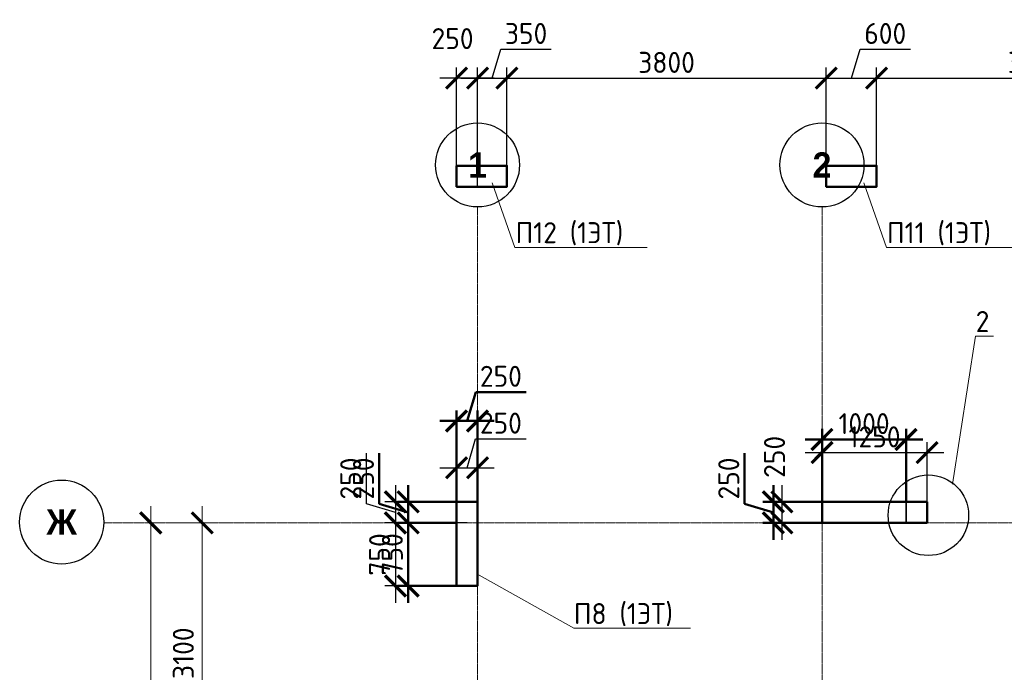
# Model space of a CAD drawing. Header units: millimetres. Extents: x 263826 to 1718326, y -423071 to 70137.
# Tile 153 of 256: x 349895 to 361614, y -62923 to -55159. Entities that reach past the tile are written whole.
import ezdxf
from ezdxf import colors
from ezdxf.entities.mleader import LeaderData, LeaderLine
from ezdxf.math import Vec2, Vec3

# ---------------------------------------------------------------- set-up
doc = ezdxf.new("R2010")
doc.units = ezdxf.units.MM
doc.linetypes.add('______5', pattern=[1100, 800, -100, 100, -100])
doc.linetypes.add('осевая', pattern=[50.8, 31.75, -6.35, 6.35, -6.35])
doc.layers.add('Колонна_ бетон', color=7, linetype='Continuous', lineweight=50, true_color=0xb4b496)
for name, color, linetype, lineweight in [('Конструкции 0.5', 5, 'Continuous', 50), ('Надписи', 200, 'Continuous', 18), ('Оси', 40, '______5', 18), ('подоснова', 151, 'Continuous', 5), ('РАЗМЕРЫ', 1, 'Continuous', 9)]:
    doc.layers.add(name, color=color, linetype=linetype, lineweight=lineweight)
doc.styles.add('Century Gothic', font='GOTHIC.TTF')
doc.styles.add('GOST-2.304_Type-B', font='GOST_Common.ttf')
doc.dimstyles.new('СПДС', dxfattribs={"dimscale": 100, "dimtxt": 2.5, "dimasz": 2.5, "dimexe": 1.25, "dimexo": 0, "dimtad": 1, "dimdec": 0, "dimtxsty": 'GOST-2.304_Type-B', "dimblk": 'ARCHTICK', "dimcen": 2.5, "dimdle": 2, "dimadec": 0, "dimazin": 2, "dimtfac": 0.75, "dimtdec": 0, "dimtmove": 1, "dimatfit": 3, "dimfxl": 1, "dimtolj": 1, "dimarcsym": 1})

# ---------------------------------------------------------------- blocks, each defined once
blk = doc.blocks.new('_ArchTick')
at = {"color": 0, "linetype": 'ByBlock', "const_width": 0.15}
blk.add_lwpolyline([(-0.5, -0.5), (0.5, 0.5)], dxfattribs=at)
blk = doc.blocks.new('*D3111')
at = {"layer": 'DEFPOINTS', "color": 0, "transparency": 16777216}
for p in [(360694, -60309), (359444, -60936), (360694, -61021)]:
    blk.add_point(p, dxfattribs=at)
at = {"layer": 'РАЗМЕРЫ', "color": 0, "lineweight": -2, "transparency": 16777216}
for p, q in [((359444, -60936), (359444, -60184)), ((360694, -61021), (360694, -60184)), ((359244, -60309), (360894, -60309))]:
    blk.add_line(p, q, dxfattribs=at)
at = {"layer": 'РАЗМЕРЫ', "color": 0, "lineweight": -2, "transparency": 16777216, "xscale": 250, "yscale": 250, "zscale": 250, "rotation": 180}
blk.add_blockref('_ArchTick', (359444, -60309), dxfattribs=at)
at = {"layer": 'РАЗМЕРЫ', "color": 0, "lineweight": -2, "transparency": 16777216, "xscale": 250, "yscale": 250, "zscale": 250}
blk.add_blockref('_ArchTick', (360694, -60309), dxfattribs=at)
at = {"layer": 'РАЗМЕРЫ', "color": 0, "lineweight": 0, "transparency": 16777216, "insert": (360069, -60122), "char_height": 250, "attachment_point": 5, "style": 'GOST-2.304_Type-B'}
blk.add_mtext('\\A1;1250', dxfattribs=at)
blk = doc.blocks.new('*D3112')
at = {"layer": 'DEFPOINTS', "color": 0, "transparency": 16777216}
for p in [(359487, -60896), (358968, -61146), (359444, -61146)]:
    blk.add_point(p, dxfattribs=at)
at = {"layer": 'РАЗМЕРЫ', "color": 0, "lineweight": -2, "transparency": 16777216}
for p, q in [((358968, -60696), (358968, -61346)), ((359487, -60896), (358843, -60896)), ((359444, -61146), (358843, -61146))]:
    blk.add_line(p, q, dxfattribs=at)
at = {"layer": 'РАЗМЕРЫ', "color": 0, "lineweight": -2, "transparency": 16777216, "xscale": 250, "yscale": 250, "zscale": 250}
for p, rotation in [((358968, -60896), 90), ((358968, -61146), 270)]:
    blk.add_blockref('_ArchTick', p, dxfattribs=dict(at, rotation=rotation))
at = {"layer": 'РАЗМЕРЫ', "color": 0, "lineweight": 0, "transparency": 16777216, "insert": (358879, -60360), "char_height": 250, "attachment_point": 5, "rotation": 90, "style": 'GOST-2.304_Type-B'}
blk.add_mtext('\\A1;250', dxfattribs=at)
blk = doc.blocks.new('*D3181')
at = {"layer": 'DEFPOINTS', "color": 0, "transparency": 16777216}
for p in [(355219, -60896), (354367, -61146), (355219, -61146)]:
    blk.add_point(p, dxfattribs=at)
at = {"layer": 'РАЗМЕРЫ', "color": 0, "lineweight": -2, "transparency": 16777216}
for p, q in [((354023, -60918), (354023, -60318)), ((354367, -60696), (354367, -61346)), ((354367, -61021), (354023, -60918)), ((355219, -60896), (354242, -60896)), ((355219, -61146), (354242, -61146))]:
    blk.add_line(p, q, dxfattribs=at)
at = {"layer": 'РАЗМЕРЫ', "color": 0, "lineweight": -2, "transparency": 16777216, "xscale": 250, "yscale": 250, "zscale": 250}
for p, rotation in [((354367, -60896), 90), ((354367, -61146), 270)]:
    blk.add_blockref('_ArchTick', p, dxfattribs=dict(at, rotation=rotation))
at = {"layer": 'РАЗМЕРЫ', "color": 0, "lineweight": 0, "transparency": 16777216, "insert": (353835, -60618), "char_height": 250, "attachment_point": 5, "rotation": 90, "style": 'GOST-2.304_Type-B'}
blk.add_mtext('\\A1;250', dxfattribs=at)
blk = doc.blocks.new('*D3182')
at = {"layer": 'DEFPOINTS', "color": 0, "transparency": 16777216}
for p in [(355219, -61146), (354367, -61896), (355219, -61896)]:
    blk.add_point(p, dxfattribs=at)
at = {"layer": 'РАЗМЕРЫ', "color": 0, "lineweight": -2, "transparency": 16777216}
for p, q in [((354367, -60946), (354367, -62096)), ((355219, -61146), (354242, -61146)), ((355219, -61896), (354242, -61896))]:
    blk.add_line(p, q, dxfattribs=at)
at = {"layer": 'РАЗМЕРЫ', "color": 0, "lineweight": -2, "transparency": 16777216, "xscale": 250, "yscale": 250, "zscale": 250}
for p, rotation in [((354367, -61146), 90), ((354367, -61896), 270)]:
    blk.add_blockref('_ArchTick', p, dxfattribs=dict(at, rotation=rotation))
at = {"layer": 'РАЗМЕРЫ', "color": 0, "lineweight": 0, "transparency": 16777216, "insert": (354179, -61521), "char_height": 250, "attachment_point": 5, "rotation": 90, "style": 'GOST-2.304_Type-B'}
blk.add_mtext('\\A1;750', dxfattribs=at)
blk = doc.blocks.new('*D3183')
at = {"layer": 'DEFPOINTS', "color": 0, "transparency": 16777216}
for p in [(355344, -60490), (355094, -61041), (355344, -61041)]:
    blk.add_point(p, dxfattribs=at)
at = {"layer": 'РАЗМЕРЫ', "color": 0, "lineweight": -2, "transparency": 16777216}
for p, q in [((355219, -60490), (355322, -60147)), ((355322, -60147), (355922, -60147)), ((355094, -61041), (355094, -60365)), ((355344, -61041), (355344, -60365)), ((354894, -60490), (355544, -60490))]:
    blk.add_line(p, q, dxfattribs=at)
at = {"layer": 'РАЗМЕРЫ', "color": 0, "lineweight": -2, "transparency": 16777216, "xscale": 250, "yscale": 250, "zscale": 250, "rotation": 180}
blk.add_blockref('_ArchTick', (355094, -60490), dxfattribs=at)
at = {"layer": 'РАЗМЕРЫ', "color": 0, "lineweight": -2, "transparency": 16777216, "xscale": 250, "yscale": 250, "zscale": 250}
blk.add_blockref('_ArchTick', (355344, -60490), dxfattribs=at)
at = {"layer": 'РАЗМЕРЫ', "color": 0, "lineweight": 0, "transparency": 16777216, "insert": (355622, -59959), "char_height": 250, "attachment_point": 5, "style": 'GOST-2.304_Type-B'}
blk.add_mtext('\\A1;250', dxfattribs=at)
blk = doc.blocks.new('*D3077')
at = {"layer": 'DEFPOINTS', "color": 0, "transparency": 16777216}
for p in [(355094, -55854), (355094, -57146), (355344, -57146)]:
    blk.add_point(p, dxfattribs=at)
at = {"layer": 'РАЗМЕРЫ', "color": 0, "lineweight": -2, "transparency": 16777216}
for p, q in [((355094, -57146), (355094, -55729)), ((355344, -57146), (355344, -55729)), ((355544, -55854), (354894, -55854))]:
    blk.add_line(p, q, dxfattribs=at)
at = {"layer": 'РАЗМЕРЫ', "color": 0, "lineweight": -2, "transparency": 16777216, "xscale": 250, "yscale": 250, "zscale": 250, "rotation": 180}
blk.add_blockref('_ArchTick', (355094, -55854), dxfattribs=at)
at = {"layer": 'РАЗМЕРЫ', "color": 0, "lineweight": -2, "transparency": 16777216, "xscale": 250, "yscale": 250, "zscale": 250}
blk.add_blockref('_ArchTick', (355344, -55854), dxfattribs=at)
at = {"layer": 'РАЗМЕРЫ', "color": 0, "lineweight": 0, "transparency": 16777216, "insert": (355047, -55384), "char_height": 250, "attachment_point": 5, "style": 'GOST-2.304_Type-B'}
blk.add_mtext('\\A1;250', dxfattribs=at)
blk = doc.blocks.new('*D3198')
at = {"layer": 'DEFPOINTS', "color": 0, "transparency": 16777216}
for p in [(355694, -55854), (355694, -56896, 3100), (355344, -57146, 3100)]:
    blk.add_point(p, dxfattribs=at)
at = {"layer": 'РАЗМЕРЫ', "color": 0, "lineweight": -2, "transparency": 16777216}
for p, q in [((355519, -55854), (355622, -55510)), ((355622, -55510), (356222, -55510)), ((355344, -57146), (355344, -55729)), ((355694, -56896), (355694, -55729)), ((355144, -55854), (355894, -55854))]:
    blk.add_line(p, q, dxfattribs=at)
at = {"layer": 'РАЗМЕРЫ', "color": 0, "lineweight": -2, "transparency": 16777216, "xscale": 250, "yscale": 250, "zscale": 250, "rotation": 180}
blk.add_blockref('_ArchTick', (355344, -55854), dxfattribs=at)
at = {"layer": 'РАЗМЕРЫ', "color": 0, "lineweight": -2, "transparency": 16777216, "xscale": 250, "yscale": 250, "zscale": 250}
blk.add_blockref('_ArchTick', (355694, -55854), dxfattribs=at)
at = {"layer": 'РАЗМЕРЫ', "color": 0, "lineweight": 0, "transparency": 16777216, "insert": (355922, -55323), "char_height": 250, "attachment_point": 5, "style": 'GOST-2.304_Type-B'}
blk.add_mtext('\\A1;350', dxfattribs=at)
blk = doc.blocks.new('*D3199')
at = {"layer": 'DEFPOINTS', "color": 0, "transparency": 16777216}
for p in [(359494, -55854), (355694, -56896, 3100), (359494, -56896, 3100)]:
    blk.add_point(p, dxfattribs=at)
at = {"layer": 'РАЗМЕРЫ', "color": 0, "lineweight": -2, "transparency": 16777216}
for p, q in [((355694, -56896), (355694, -55729)), ((359494, -56896), (359494, -55729)), ((355494, -55854), (359694, -55854))]:
    blk.add_line(p, q, dxfattribs=at)
at = {"layer": 'РАЗМЕРЫ', "color": 0, "lineweight": -2, "transparency": 16777216, "xscale": 250, "yscale": 250, "zscale": 250, "rotation": 180}
blk.add_blockref('_ArchTick', (355694, -55854), dxfattribs=at)
at = {"layer": 'РАЗМЕРЫ', "color": 0, "lineweight": -2, "transparency": 16777216, "xscale": 250, "yscale": 250, "zscale": 250}
blk.add_blockref('_ArchTick', (359494, -55854), dxfattribs=at)
at = {"layer": 'РАЗМЕРЫ', "color": 0, "lineweight": 0, "transparency": 16777216, "insert": (357594, -55667), "char_height": 250, "attachment_point": 5, "style": 'GOST-2.304_Type-B'}
blk.add_mtext('\\A1;3800', dxfattribs=at)
blk = doc.blocks.new('*D3200')
at = {"layer": 'DEFPOINTS', "color": 0, "transparency": 16777216}
for p in [(360094, -55854), (359494, -56896, 3100), (360094, -56896, 3100)]:
    blk.add_point(p, dxfattribs=at)
at = {"layer": 'РАЗМЕРЫ', "color": 0, "lineweight": -2, "transparency": 16777216}
for p, q in [((359794, -55854), (359897, -55510)), ((359897, -55510), (360497, -55510)), ((359494, -56896), (359494, -55729)), ((360094, -56896), (360094, -55729)), ((359294, -55854), (360294, -55854))]:
    blk.add_line(p, q, dxfattribs=at)
at = {"layer": 'РАЗМЕРЫ', "color": 0, "lineweight": -2, "transparency": 16777216, "xscale": 250, "yscale": 250, "zscale": 250, "rotation": 180}
blk.add_blockref('_ArchTick', (359494, -55854), dxfattribs=at)
at = {"layer": 'РАЗМЕРЫ', "color": 0, "lineweight": -2, "transparency": 16777216, "xscale": 250, "yscale": 250, "zscale": 250}
blk.add_blockref('_ArchTick', (360094, -55854), dxfattribs=at)
at = {"layer": 'РАЗМЕРЫ', "color": 0, "lineweight": 0, "transparency": 16777216, "insert": (360197, -55323), "char_height": 250, "attachment_point": 5, "style": 'GOST-2.304_Type-B'}
blk.add_mtext('\\A1;600', dxfattribs=at)
blk = doc.blocks.new('*D3201')
at = {"layer": 'DEFPOINTS', "color": 0, "transparency": 16777216}
for p in [(363894, -55854), (360094, -56896, 3100), (363894, -56896, 3100)]:
    blk.add_point(p, dxfattribs=at)
at = {"layer": 'РАЗМЕРЫ', "color": 0, "lineweight": -2, "transparency": 16777216}
for p, q in [((360094, -56896), (360094, -55729)), ((363894, -56896), (363894, -55729)), ((359894, -55854), (364094, -55854))]:
    blk.add_line(p, q, dxfattribs=at)
at = {"layer": 'РАЗМЕРЫ', "color": 0, "lineweight": -2, "transparency": 16777216, "xscale": 250, "yscale": 250, "zscale": 250, "rotation": 180}
blk.add_blockref('_ArchTick', (360094, -55854), dxfattribs=at)
at = {"layer": 'РАЗМЕРЫ', "color": 0, "lineweight": -2, "transparency": 16777216, "xscale": 250, "yscale": 250, "zscale": 250}
blk.add_blockref('_ArchTick', (363894, -55854), dxfattribs=at)
at = {"layer": 'РАЗМЕРЫ', "color": 0, "lineweight": 0, "transparency": 16777216, "insert": (361994, -55667), "char_height": 250, "attachment_point": 5, "style": 'GOST-2.304_Type-B'}
blk.add_mtext('\\A1;3800', dxfattribs=at)
blk = doc.blocks.new('_None')
blk = doc.blocks.new('*D3367')
at = {"layer": 'DEFPOINTS', "color": 0, "transparency": 16777216}
for p in [(362434, -184180), (363010, -184180, -560), (363010, -184430, -560)]:
    blk.add_point(p, dxfattribs=at)
at = {"layer": 'РАЗМЕРЫ', "color": 0, "lineweight": -2, "transparency": 16777216}
for p, q in [((362090, -184202), (362090, -183602)), ((362434, -184630), (362434, -183980)), ((362434, -184305), (362090, -184202)), ((363010, -184180), (362309, -184180)), ((363010, -184430), (362309, -184430))]:
    blk.add_line(p, q, dxfattribs=at)
at = {"layer": 'РАЗМЕРЫ', "color": 0, "lineweight": -2, "transparency": 16777216, "xscale": 250, "yscale": 250, "zscale": 250}
for p, rotation in [((362434, -184180), 90), ((362434, -184430), 270)]:
    blk.add_blockref('_ArchTick', p, dxfattribs=dict(at, rotation=rotation))
at = {"layer": 'РАЗМЕРЫ', "color": 0, "lineweight": 0, "transparency": 16777216, "insert": (361902, -183902), "char_height": 250, "attachment_point": 5, "rotation": 90, "style": 'GOST-2.304_Type-B'}
blk.add_mtext('\\A1;250', dxfattribs=at)
blk = doc.blocks.new('*D3368')
at = {"layer": 'DEFPOINTS', "color": 0, "transparency": 16777216}
for p in [(363010, -184430, -560), (362434, -185180), (363010, -185180, -560)]:
    blk.add_point(p, dxfattribs=at)
at = {"layer": 'РАЗМЕРЫ', "color": 0, "lineweight": -2, "transparency": 16777216}
for p, q in [((362434, -184230), (362434, -185380)), ((363010, -184430), (362309, -184430)), ((363010, -185180), (362309, -185180))]:
    blk.add_line(p, q, dxfattribs=at)
at = {"layer": 'РАЗМЕРЫ', "color": 0, "lineweight": -2, "transparency": 16777216, "xscale": 250, "yscale": 250, "zscale": 250}
for p, rotation in [((362434, -184430), 90), ((362434, -185180), 270)]:
    blk.add_blockref('_ArchTick', p, dxfattribs=dict(at, rotation=rotation))
at = {"layer": 'РАЗМЕРЫ', "color": 0, "lineweight": 0, "transparency": 16777216, "insert": (362246, -184805), "char_height": 250, "attachment_point": 5, "rotation": 90, "style": 'GOST-2.304_Type-B'}
blk.add_mtext('\\A1;750', dxfattribs=at)
blk = doc.blocks.new('*D3369')
at = {"layer": 'DEFPOINTS', "color": 0, "transparency": 16777216}
for p in [(363260, -183217), (363010, -184180), (363260, -184180, -560)]:
    blk.add_point(p, dxfattribs=at)
at = {"layer": 'РАЗМЕРЫ', "color": 0, "lineweight": -2, "transparency": 16777216}
for p, q in [((363135, -183217), (363238, -182873)), ((363238, -182873), (363838, -182873)), ((363010, -184180), (363010, -183092)), ((363260, -184180), (363260, -183092)), ((362810, -183217), (363460, -183217))]:
    blk.add_line(p, q, dxfattribs=at)
at = {"layer": 'РАЗМЕРЫ', "color": 0, "lineweight": -2, "transparency": 16777216, "xscale": 250, "yscale": 250, "zscale": 250, "rotation": 180}
blk.add_blockref('_ArchTick', (363010, -183217), dxfattribs=at)
at = {"layer": 'РАЗМЕРЫ', "color": 0, "lineweight": -2, "transparency": 16777216, "xscale": 250, "yscale": 250, "zscale": 250}
blk.add_blockref('_ArchTick', (363260, -183217), dxfattribs=at)
at = {"layer": 'РАЗМЕРЫ', "color": 0, "lineweight": 0, "transparency": 16777216, "insert": (363538, -182686), "char_height": 250, "attachment_point": 5, "style": 'GOST-2.304_Type-B'}
blk.add_mtext('\\A1;250', dxfattribs=at)
blk = doc.blocks.new('*D3370')
at = {"layer": 'DEFPOINTS', "color": 0, "transparency": 16777216}
for p in [(368360, -183437), (367360, -184180, -560), (368360, -184180, -560)]:
    blk.add_point(p, dxfattribs=at)
at = {"layer": 'РАЗМЕРЫ', "color": 0, "lineweight": -2, "transparency": 16777216}
for p, q in [((367360, -184180), (367360, -183312)), ((368360, -184180), (368360, -183312)), ((367160, -183437), (368560, -183437))]:
    blk.add_line(p, q, dxfattribs=at)
at = {"layer": 'РАЗМЕРЫ', "color": 0, "lineweight": -2, "transparency": 16777216, "xscale": 250, "yscale": 250, "zscale": 250, "rotation": 180}
blk.add_blockref('_ArchTick', (367360, -183437), dxfattribs=at)
at = {"layer": 'РАЗМЕРЫ', "color": 0, "lineweight": -2, "transparency": 16777216, "xscale": 250, "yscale": 250, "zscale": 250}
blk.add_blockref('_ArchTick', (368360, -183437), dxfattribs=at)
at = {"layer": 'РАЗМЕРЫ', "color": 0, "lineweight": 0, "transparency": 16777216, "insert": (367860, -183249), "char_height": 250, "attachment_point": 5, "style": 'GOST-2.304_Type-B'}
blk.add_mtext('\\A1;1000', dxfattribs=at)
blk = doc.blocks.new('*D3371')
at = {"layer": 'DEFPOINTS', "color": 0, "transparency": 16777216}
for p in [(367578, -184180, -560), (366781, -184430), (367516, -184430, -560)]:
    blk.add_point(p, dxfattribs=at)
at = {"layer": 'РАЗМЕРЫ', "color": 0, "lineweight": -2, "transparency": 16777216}
for p, q in [((366438, -184202), (366438, -183602)), ((366781, -183980), (366781, -184630)), ((366781, -184305), (366438, -184202)), ((367578, -184180), (366656, -184180)), ((367516, -184430), (366656, -184430))]:
    blk.add_line(p, q, dxfattribs=at)
at = {"layer": 'РАЗМЕРЫ', "color": 0, "lineweight": -2, "transparency": 16777216, "xscale": 250, "yscale": 250, "zscale": 250}
for p, rotation in [((366781, -184180), 90), ((366781, -184430), 270)]:
    blk.add_blockref('_ArchTick', p, dxfattribs=dict(at, rotation=rotation))
at = {"layer": 'РАЗМЕРЫ', "color": 0, "lineweight": 0, "transparency": 16777216, "insert": (366250, -183902), "char_height": 250, "attachment_point": 5, "rotation": 90, "style": 'GOST-2.304_Type-B'}
blk.add_mtext('\\A1;250', dxfattribs=at)
blk = doc.blocks.new('*D1736')
at = {"color": 0, "lineweight": -2, "transparency": 16777216}
for p, q in [((979756, -14893), (979756, 1907)), ((979756, 1707), (979881, 1707)), ((979756, -14693), (979881, -14693))]:
    blk.add_line(p, q, dxfattribs=at)
at = {"layer": 'DEFPOINTS', "color": 0, "transparency": 16777216}
for p in [(979756, 1707), (979756, 1707), (979756, -14693)]:
    blk.add_point(p, dxfattribs=at)
at = {"color": 0, "lineweight": -2, "transparency": 16777216, "xscale": 250, "yscale": 250, "zscale": 250}
for p, rotation in [((979756, 1707), 90), ((979756, -14693), 270)]:
    blk.add_blockref('_ArchTick', p, dxfattribs=dict(at, rotation=rotation))
at = {"color": 0, "transparency": 16777216, "insert": (979531, -6851), "char_height": 250, "width": 104166.67, "attachment_point": 5, "rotation": 90, "style": 'GOST-2.304_Type-B'}
blk.add_mtext('\\A1;16400', dxfattribs=at)
blk = doc.blocks.new('NSY101')
at = {"color": 0, "linetype": 'ByBlock', "lineweight": -2}
blk.add_circle((0, 0), 50, dxfattribs=at)
blk = doc.blocks.new('СЛОЖНЫЙ_ОБЪЕКТ_0')
at = {"layer": 'Оси', "color": 16, "linetype": 'Continuous', "lineweight": 25, "transparency": 33554687, "xscale": 9.999999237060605, "yscale": 9.999999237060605, "zscale": 9.999999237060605}
blk.add_blockref('NSY101', (8813, -989), dxfattribs=at)
at = {"layer": 'Оси', "color": 16, "linetype": 'Continuous', "lineweight": 25, "transparency": 33554687, "insert": (8813, -989), "char_height": 300, "width": 385, "attachment_point": 5, "style": 'Century Gothic'}
blk.add_mtext('\\A1;{\\fCentury Gothic|i0|b1;\\H300.000000;\\W1.000000;\\C16;2}\\P', dxfattribs=at)
blk = doc.blocks.new('СЛОЖНЫЙ_ОБЪЕКТ_28')
at = {"layer": 'Оси', "color": 16, "linetype": 'Continuous', "lineweight": 25, "transparency": 33554687, "xscale": 9.999999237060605, "yscale": 9.999999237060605, "zscale": 9.999999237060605}
blk.add_blockref('NSY101', (-12319, -3597), dxfattribs=at)
at = {"layer": 'Оси', "color": 16, "linetype": 'Continuous', "lineweight": 25, "transparency": 33554687, "insert": (-12319, -3597), "char_height": 300, "width": 540, "attachment_point": 5, "style": 'Century Gothic'}
blk.add_mtext('\\A1;{\\fCentury Gothic|i0|b1;\\H300.000000;\\W1.000000;\\C16;Ж}\\P', dxfattribs=at)
blk = doc.blocks.new('СЛОЖНЫЙ_ОБЪЕКТ_43')
at = {"layer": 'Оси', "color": 16, "linetype": 'Continuous', "lineweight": 25, "transparency": 33554687, "xscale": 9.999999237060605, "yscale": 9.999999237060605, "zscale": 9.999999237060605}
blk.add_blockref('NSY101', (5133, -989), dxfattribs=at)
at = {"layer": 'Оси', "color": 16, "linetype": 'Continuous', "lineweight": 25, "transparency": 33554687, "insert": (5133, -989), "char_height": 300, "width": 385, "attachment_point": 5, "style": 'Century Gothic'}
blk.add_mtext('\\A1;{\\fCentury Gothic|i0|b1;\\H300.000000;\\W1.000000;\\C16;1}\\P', dxfattribs=at)
blk = doc.blocks.new('*D1722')
at = {"color": 0, "lineweight": -2, "transparency": 16777216}
for p, q in [((980369, -1593), (980369, 1907)), ((979945, 1707), (980494, 1707)), ((980369, -1393), (980494, -1393))]:
    blk.add_line(p, q, dxfattribs=at)
at = {"layer": 'DEFPOINTS', "color": 0, "transparency": 16777216}
for p in [(979945, 1707), (980369, 1707), (980369, -1393)]:
    blk.add_point(p, dxfattribs=at)
at = {"color": 0, "lineweight": -2, "transparency": 16777216, "xscale": 250, "yscale": 250, "zscale": 250}
for p, rotation in [((980369, 1707), 90), ((980369, -1393), 270)]:
    blk.add_blockref('_ArchTick', p, dxfattribs=dict(at, rotation=rotation))
at = {"color": 0, "transparency": 16777216, "insert": (980144, 157), "char_height": 250, "width": 83333.33, "attachment_point": 5, "rotation": 90, "style": 'GOST-2.304_Type-B'}
blk.add_mtext('\\A1;3100', dxfattribs=at)
blk = doc.blocks.new('оси2')
at = {"layer": 'Оси', "color": 16, "linetype": 'осевая', "lineweight": 0, "ltscale": 0.5, "transparency": 33554687}
for p, q in [((983645.5, 5465.4), (983645.8, -20755.1)), ((987745.5, 5465.4), (987745.5, -20739.3)), ((979200, 1707.1), (1032582.1, 1707.1))]:
    blk.add_line(p, q, dxfattribs=at)
at = {"layer": 'Оси', "color": 16, "linetype": 'Continuous', "lineweight": 25, "transparency": 33554687}
for name, p in [('СЛОЖНЫЙ_ОБЪЕКТ_43', (978512.5, 6954.9)), ('СЛОЖНЫЙ_ОБЪЕКТ_0', (978932, 6954.9)), ('СЛОЖНЫЙ_ОБЪЕКТ_28', (991015, 5314))]:
    blk.add_blockref(name, p, dxfattribs=at)
for base, p1, p2, picture, middle in [((979756.2, 1707.1), (979756.2, -14692.9), (979756.2, 1707.1), '*D1736', (979756.2, -6851.5)), ((980368.8, 1707.1), (980368.8, -1392.9), (979945.2, 1707.1), '*D1722', (980368.8, 157.1))]:
    dim = blk.add_linear_dim(base=base, p1=p1, p2=p2, angle=90, dimstyle='СПДС', override={"dimgap": 1})
    dim.commit()
    dim.dimension.update_dxf_attribs({"geometry": picture, "text_midpoint": middle, "dimtype": 160})
blk = doc.blocks.new('51151')
at = {"layer": 'Колонна_ бетон', "color": 180, "linetype": 'Continuous', "lineweight": 35, "transparency": 33554687}
for points in [[(363010.1, -184180.5), (363260.1, -184180.5), (363260.1, -185180.5), (363010.1, -185180.5)], [(367360.1, -184180.5), (368360.1, -184180.5), (368360.1, -184430.5), (367360.1, -184430.5)]]:
    blk.add_lwpolyline(points, close=True, dxfattribs=at)
at = {"layer": 'РАЗМЕРЫ'}
blk.add_blockref('оси2', (-620385.4, -186137.6, -560), dxfattribs=at)
at = {"layer": 'РАЗМЕРЫ', "color": 146, "lineweight": 0}
for base, p1, p2, picture, middle in [((363260.1, -183216.8, 560), (363010.1, -184180.5, 560), (363260.1, -184180.5), '*D3369', (363300.8, -182685.6, 560)), ((368360.1, -183436.9, 560), (367360.1, -184180.5), (368360.1, -184180.5), '*D3370', (367860.1, -183249.4, 560))]:
    dim = blk.add_linear_dim(base=base, p1=p1, p2=p2, dimstyle='СПДС', dxfattribs=at)
    dim.commit()
    dim.dimension.update_dxf_attribs({"geometry": picture, "text_midpoint": middle})
for base, p1, p2, picture, middle in [((362433.5, -184180.5, 560), (363010.1, -184430.5), (363010.1, -184180.5), '*D3367', (361902.3, -184139.8, 560)), ((366781.3, -184430.5, 560), (367578.2, -184180.5), (367516, -184430.5), '*D3371', (366250, -184139.8, 560)), ((362433.5, -185180.5, 560), (363010.1, -184430.5), (363010.1, -185180.5), '*D3368', (362246, -184805.5, 560))]:
    dim = blk.add_linear_dim(base=base, p1=p1, p2=p2, angle=90, dimstyle='СПДС', dxfattribs=at)
    dim.commit()
    dim.dimension.update_dxf_attribs({"geometry": picture, "text_midpoint": middle})
at = {"layer": 'Надписи', "color": 0, "ltscale": 0.3}
ml = blk.add_multileader_mtext('Standard', dxfattribs=at)
ml.set_content('{\\C256;П5 }(2-5ЭТ{\\C256;)}', color=4, style='GOST-2.304_Type-B')
ml.set_leader_properties(color=256, linetype='ByLayer', lineweight=15)
ml.set_arrow_properties(name='NONE')
ml.build(insert=Vec2(0, 0))
ml.multileader.update_dxf_attribs({"text_left_attachment_type": 6, "text_right_attachment_type": 6, "dogleg_length": 0.1, "arrow_head_size": 18})
ctx = ml.context
ctx.base_point, ctx.char_height, ctx.arrow_head_size, ctx.landing_gap_size, ctx.plane_origin = Vec3(365568, -185235.4, 560), 250, 18, 20, Vec3(364252.1, -184373.9, 560)
ctx.left_attachment, ctx.right_attachment, ctx.text_align_type = 6, 6, 1
notes = []
notes.append((ctx, [(0, (1, 1, 0), (367143.7, -185235.4, 560), (-1, 0), 0.1, [(2, [(367837.3, -184388.7, 560), (367837.3, -184388.7, 560), (367837.3, -184388.7, 560)], 0, [])])]))
ctx.mtext.insert, ctx.mtext.alignment, ctx.mtext.flow_direction = Vec3(366355.8, -184935.4, 560), 2, 5
ml = blk.add_multileader_mtext('Standard', dxfattribs=at)
ml.set_content('{\\C256;П5 }(2-5ЭТ)', color=4, style='GOST-2.304_Type-B')
ml.set_leader_properties(color=256, linetype='ByLayer', lineweight=15)
ml.set_arrow_properties(name='NONE')
ml.build(insert=Vec2(0, 0))
ml.multileader.update_dxf_attribs({"text_left_attachment_type": 6, "text_right_attachment_type": 6, "dogleg_length": 0.1, "arrow_head_size": 18})
ctx = ml.context
ctx.base_point, ctx.char_height, ctx.arrow_head_size, ctx.landing_gap_size, ctx.plane_origin = Vec3(360716.1, -185928.2), 250, 18, 20, Vec3(359400.2, -185066.7)
ctx.left_attachment, ctx.right_attachment, ctx.text_align_type = 6, 6, 1
notes.append((ctx, [(0, (1, 1, 0), (362291.8, -185928.2), (-1, 0), 0.1, [(2, [(362985.3, -185081.5), (362985.3, -185081.5), (362985.3, -185081.5)], 0, [])])]))
ctx.mtext.insert, ctx.mtext.alignment, ctx.mtext.flow_direction = Vec3(361503.9, -185628.2), 2, 5
for ctx, leaders in notes:
    for number, flags, end, landing, length, lines in leaders:
        leader = LeaderData()
        leader.index, (leader.has_last_leader_line, leader.has_dogleg_vector, leader.attachment_direction) = number, flags
        leader.last_leader_point, leader.dogleg_vector, leader.dogleg_length = Vec3(end), Vec3(landing), length
        for number, points, colour, breaks in lines:
            line = LeaderLine()
            line.index, line.vertices, line.color, line.breaks = number, Vec3.list(points), colors.encode_raw_color(colour), breaks
            leader.lines.append(line)
        ctx.leaders.append(leader)

msp = doc.modelspace()

# ---------------------------------------------------------------- linework, layer by layer
at = {"color": 4, "lineweight": 30}
msp.add_circle((360710.38467, -61054.69896, -360), 479.12095, dxfattribs=at)
at = {"layer": 'Конструкции 0.5', "color": 30, "true_color": 0xf26722}
for p, q in [((355344.25096, -60896.10601, -360), (355094.25096, -60896.10601, -360)), ((355094.25096, -60896.10601, -360), (355094.25096, -61896.1061, -360)), ((355344.25096, -61896.1061, -360), (355344.25096, -60896.10601, -360)), ((359444.25096, -60896.10567, -360), (359444.25096, -61146.10567, -360)), ((355094.25096, -61896.1061, -360), (355344.25096, -61896.1061, -360))]:
    msp.add_line(p, q, dxfattribs=at)
at = {"layer": 'Конструкции 0.5', "color": 2}
for p, q in [((360694.08376, -60896.10567, -360), (359444.25096, -60896.10567, -360)), ((360694.08376, -61146.10567, -360), (360694.08376, -60896.10567, -360)), ((359444.25096, -61146.10567, -360), (360694.08376, -61146.10567, -360))]:
    msp.add_line(p, q, dxfattribs=at)
at = {"layer": 'Конструкции 0.5', "color": 30, "true_color": 0xf26722, "elevation": -360}
for points in [[(355094.10212, -56896.10577), (355694.10209, -56896.10577), (355694.10209, -57146.10581), (355094.10212, -57146.10581)], [(359494.10209, -56896.10547), (360094.10206, -56896.10547), (360094.10206, -57146.10556), (359494.10209, -57146.10556)]]:
    msp.add_lwpolyline(points, close=True, dxfattribs=at)

# ---------------------------------------------------------------- block references
at = {"layer": 'Конструкции 0.5', "color": 4}
msp.add_blockref('51151', (-7915.73855, 123284.35732, -559.99999), dxfattribs=at)

# ---------------------------------------------------------------- dimensions: what is measured, and where the dimension line sits
at = {"layer": 'РАЗМЕРЫ', "color": 30, "lineweight": 0, "true_color": 0xf26722}
for base, p1, p2, picture, middle in [((355694.10209, -55854.21856, -3460), (355344.25096, -57146.10556, -360), (355694.10209, -56896.10577, -360), '*D3198', (355684.80153, -55322.96856, -3460)), ((360094.10206, -55854.21856, -3460), (359494.10209, -56896.10547, -360), (360094.10206, -56896.10547, -360), '*D3200', (359959.72707, -55322.96856, -3460)), ((359494.10209, -55854.21856, -3460), (355694.10209, -56896.10577, -360), (359494.10209, -56896.10547, -360), '*D3199', (357594.10209, -55666.71856, -3460)), ((363894.10206, -55854.21856, -3460), (360094.10206, -56896.10547, -360), (363894.10206, -56896.1059, -360), '*D3201', (361994.10206, -55666.71856, -3460)), ((355344.25096, -60490.4647, -360), (355094.25096, -61040.61409, -360), (355344.25096, -61040.61409, -360), '*D3183', (355384.87596, -59959.2147, -360))]:
    dim = msp.add_linear_dim(base=base, p1=p1, p2=p2, dimstyle='СПДС', dxfattribs=at)
    dim.commit()
    dim.dimension.update_dxf_attribs({"geometry": picture, "text_midpoint": middle})
dim = msp.add_linear_dim(base=(355094.25096, -55854.21856, -360), p1=(355344.25096, -57146.10556, -360), p2=(355094.25096, -57146.10556, -360), dimstyle='СПДС', dxfattribs=at)
dim.commit()
dim.dimension.update_dxf_attribs({"geometry": '*D3077', "text_midpoint": (355047.15977, -55571.47606, -360), "dimtype": 160})
at = {"layer": 'РАЗМЕРЫ', "color": 2, "lineweight": 0}
dim = msp.add_linear_dim(base=(360694.08376, -60309.38071, -360), p1=(359444.34672, -60935.74099, -360), p2=(360694.08376, -61021.10567, -360), dimstyle='СПДС', dxfattribs=at)
dim.commit()
dim.dimension.update_dxf_attribs({"geometry": '*D3111', "text_midpoint": (360069.21524, -60121.88071, -360)})
at = {"layer": 'РАЗМЕРЫ', "color": 30, "lineweight": 0, "true_color": 0xf26722}
dim = msp.add_linear_dim(base=(358968.25512, -61146.10567, -360), p1=(359486.69873, -60896.10567, -360), p2=(359444.34672, -61146.10567, -360), angle=90, dimstyle='СПДС', dxfattribs=at)
dim.commit()
dim.dimension.update_dxf_attribs({"geometry": '*D3112', "text_midpoint": (359066.06722, -60359.96456, -360), "dimtype": 160})
for base, p1, p2, picture, middle in [((354366.69278, -61146.10567, -360), (355219.25096, -60896.10601, -360), (355219.25096, -61146.10567, -360), '*D3181', (353835.44278, -60855.48084, -360)), ((354366.69278, -61896.1061, -360), (355219.25096, -61146.10567, -360), (355219.25096, -61896.1061, -360), '*D3182', (354179.19278, -61521.10588, -360))]:
    dim = msp.add_linear_dim(base=base, p1=p1, p2=p2, angle=90, dimstyle='СПДС', dxfattribs=at)
    dim.commit()
    dim.dimension.update_dxf_attribs({"geometry": picture, "text_midpoint": middle})

# ---------------------------------------------------------------- leaders
at = {"layer": 'подоснова', "color": 30, "ltscale": 0.3, "true_color": 0xf26722}
ml = msp.add_multileader_mtext('Standard', dxfattribs=at)
ml.set_content('П12 (1ЭТ)', color=5, style='GOST-2.304_Type-B')
ml.set_leader_properties(color=256, linetype='ByLayer', lineweight=15)
ml.set_arrow_properties(name='NONE')
ml.build(insert=Vec2(0, 0))
ml.multileader.update_dxf_attribs({"text_left_attachment_type": 6, "text_right_attachment_type": 6, "dogleg_length": 0.1, "arrow_head_size": 18})
ctx = ml.context
ctx.base_point, ctx.char_height, ctx.arrow_head_size, ctx.landing_gap_size, ctx.plane_origin = Vec3(355787.17241, -57868.04148, -360), 250, 18, 20, Vec3(348181.75026, -55440.46358, -360)
ctx.left_attachment, ctx.right_attachment, ctx.text_align_type = 6, 6, 1
notes = []
notes.append((ctx, [(0, (1, 1, 0), (355787.07241, -57868.04148, -360), (1, 0), 0.1, [(0, [(355519.44302, -57098.40602, -360)], 0, [])])]))
ctx.mtext.insert, ctx.mtext.alignment, ctx.mtext.flow_direction = Vec3(356437.47544, -57568.04148, -360), 2, 5
ml = msp.add_multileader_mtext('Standard', dxfattribs=at)
ml.set_content('П11 (1ЭТ)', color=5, style='GOST-2.304_Type-B')
ml.set_leader_properties(color=256, linetype='ByLayer', lineweight=15)
ml.set_arrow_properties(name='NONE')
ml.build(insert=Vec2(0, 0))
ml.multileader.update_dxf_attribs({"text_left_attachment_type": 6, "text_right_attachment_type": 6, "dogleg_length": 0.1, "arrow_head_size": 18})
ctx = ml.context
ctx.base_point, ctx.char_height, ctx.arrow_head_size, ctx.landing_gap_size, ctx.plane_origin = Vec3(360210.95277, -57868.04123, 2380.00001), 250, 18, 20, Vec3(352605.53063, -55440.46333, 2380.00001)
ctx.left_attachment, ctx.right_attachment, ctx.text_align_type = 6, 6, 1
notes.append((ctx, [(0, (1, 1, 0), (360210.85277, -57868.04123, 2380.00001), (1, 0), 0.1, [(0, [(359943.22339, -57098.40577, 2380.00001)], 0, [])])]))
ctx.mtext.insert, ctx.mtext.alignment, ctx.mtext.flow_direction = Vec3(360836.2558, -57568.04123, 2380.00001), 2, 5
ml = msp.add_multileader_mtext('Standard', dxfattribs=at)
ml.set_content('П8 (1ЭТ)', color=5, style='GOST-2.304_Type-B')
ml.set_leader_properties(color=256, linetype='ByLayer', lineweight=15)
ml.set_arrow_properties(name='NONE')
ml.build(insert=Vec2(0, 0))
ml.multileader.update_dxf_attribs({"text_left_attachment_type": 6, "text_right_attachment_type": 6, "dogleg_length": 0.1, "arrow_head_size": 18})
ctx = ml.context
ctx.base_point, ctx.char_height, ctx.arrow_head_size, ctx.landing_gap_size, ctx.plane_origin = Vec3(356492.30087, -62399.9035, -3460), 250, 18, 20, Vec3(348886.87873, -59972.3256, -3460)
ctx.left_attachment, ctx.right_attachment, ctx.text_align_type = 6, 6, 1
notes.append((ctx, [(0, (1, 1, 0), (356492.20087, -62399.9035, -3460), (1, 0), 0.1, [(0, [(355334.13385, -61753.34706, -3460)], 0, [])])]))
ctx.mtext.insert, ctx.mtext.alignment, ctx.mtext.flow_direction = Vec3(357080.1039, -62099.9035, -3460), 2, 5
at = {"layer": 'РАЗМЕРЫ', "color": 2, "lineweight": 0}
ml = msp.add_multileader_mtext('Standard', dxfattribs=at)
ml.set_content('2', color=5, style='GOST-2.304_Type-B')
ml.set_leader_properties(color=256, linetype='ByLayer', lineweight=15)
ml.set_arrow_properties(name='NONE')
ml.build(insert=Vec2(0, 0))
ml.multileader.update_dxf_attribs({"text_left_attachment_type": 6, "text_right_attachment_type": 6, "dogleg_length": 0.1, "arrow_head_size": 18})
ctx = ml.context
ctx.base_point, ctx.char_height, ctx.arrow_head_size, ctx.landing_gap_size, ctx.plane_origin = Vec3(361272.14471, -58924.97444, -360), 250, 18, 20, Vec3(353666.72256, -56497.39654, -360)
ctx.left_attachment, ctx.right_attachment, ctx.text_align_type = 6, 6, 1
notes.append((ctx, [(0, (1, 1, 0), (361272.04471, -58924.97444, -360), (1, 0), 0.1, [(0, [(360996.23245, -60685.26016, -360)], 0, [])])]))
ctx.mtext.insert, ctx.mtext.alignment, ctx.mtext.flow_direction = Vec3(361354.64471, -58624.97444, -360), 2, 5
for ctx, leaders in notes:
    for number, flags, end, landing, length, lines in leaders:
        leader = LeaderData()
        leader.index, (leader.has_last_leader_line, leader.has_dogleg_vector, leader.attachment_direction) = number, flags
        leader.last_leader_point, leader.dogleg_vector, leader.dogleg_length = Vec3(end), Vec3(landing), length
        for number, points, colour, breaks in lines:
            line = LeaderLine()
            line.index, line.vertices, line.color, line.breaks = number, Vec3.list(points), colors.encode_raw_color(colour), breaks
            leader.lines.append(line)
        ctx.leaders.append(leader)

doc.saveas('drawing.dxf')
